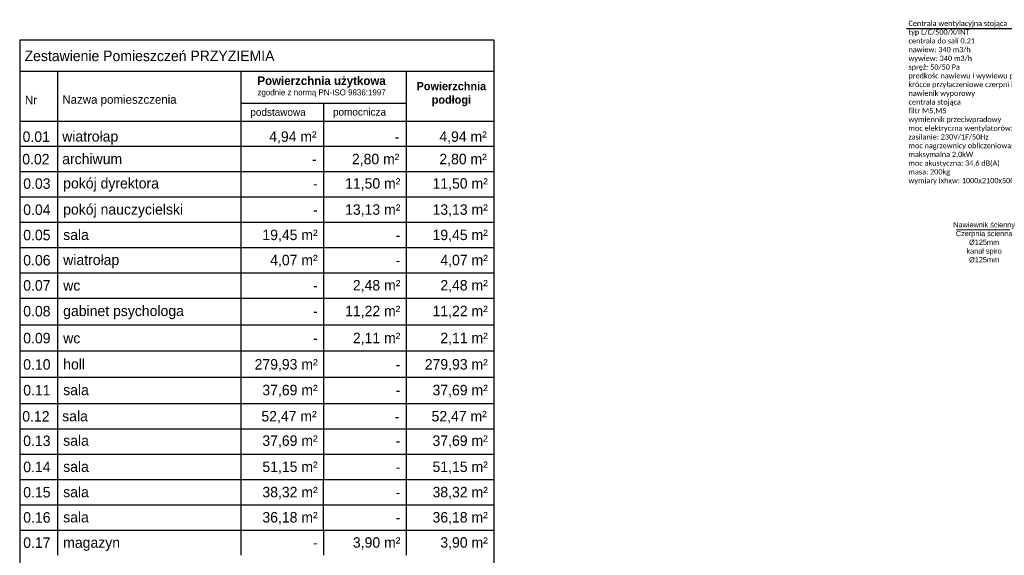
# Model space of a CAD drawing. Header units: millimetres. Extents: x -40063 to 512011, y 350190 to 687060.
# Tile 60 of 256: x 103702 to 137539, y 501341 to 519741. Entities that reach past the tile are written whole.
import ezdxf

# ---------------------------------------------------------------- set-up
doc = ezdxf.new("R2010")
doc.units = ezdxf.units.MM
doc.layers.get('0').update_dxf_attribs({"color": 8})
doc.layers.add('FLUID-BILANSE', color=150, linetype='Continuous', lineweight=18)
doc.layers.add('IS_WM_OPIS', color=7, linetype='Continuous')
doc.styles.add('GENERATED_STYLE_2', font='txt')
doc.styles.add('GENERATED_STYLE_3', font='txt')
doc.styles.add('IP_ARIAL', font='arial.ttf')
doc.styles.get("Standard").update_dxf_attribs({"font": 'arial.ttf'})

msp = doc.modelspace()

# ---------------------------------------------------------------- linework, layer by layer
at = {"linetype": 'Continuous'}
for p, q in [((103701.89493, 519049.17135), (103701.89493, 508393.15582)), ((103701.89493, 519049.17135), (119993.9961, 519049.17135)), ((119993.9961, 519049.17135), (119993.9961, 497718.44991)), ((103701.89493, 517976.9872), (114146.09604, 517976.9872)), ((103701.89493, 517976.9872), (119993.9961, 517976.9872)), ((105006.11425, 517976.9872), (105006.11425, 516260.56919)), ((105006.11425, 517976.9872), (105006.11425, 516260.56919)), ((111303.17479, 517976.9872), (111303.17479, 516260.56919)), ((111303.17479, 517976.9872), (111303.17479, 516260.56919)), ((116989.01729, 517976.9872), (116989.01729, 516260.56919)), ((111303.17479, 516875.07435), (116989.01729, 516875.07435)), ((114146.09604, 516875.07435), (114146.09604, 509262.17981)), ((114146.09604, 516875.07435), (114146.09604, 516260.56919)), ((116989.01729, 516875.07435), (116989.01729, 516260.56919)), ((116989.01729, 516875.07435), (116989.01729, 509262.17981)), ((103701.89493, 516260.56919), (105006.11425, 516260.56919)), ((103701.89493, 516260.56919), (105006.11425, 516260.56919)), ((103701.89493, 516260.56919), (105006.11425, 516260.56919)), ((103701.89493, 516260.56919), (105006.11425, 516260.56919)), ((105006.11425, 516260.56919), (105006.11425, 515391.5452)), ((105006.11425, 516260.56919), (111303.17479, 516260.56919)), ((105006.11425, 516260.56919), (111303.17479, 516260.56919)), ((105006.11425, 516260.56919), (105006.11425, 515391.5452)), ((105006.11425, 516260.56919), (105006.11425, 515391.5452)), ((105006.11425, 516260.56919), (111303.17479, 516260.56919)), ((105006.11425, 516260.56919), (111303.17479, 516260.56919)), ((105006.11425, 516260.56919), (105006.11425, 515391.5452)), ((111303.17479, 516260.56919), (111303.17479, 515391.5452)), ((111303.17479, 516260.56919), (114146.09604, 516260.56919)), ((111303.17479, 516260.56919), (114146.09604, 516260.56919)), ((111303.17479, 516260.56919), (111303.17479, 515391.5452)), ((111303.17479, 516260.56919), (111303.17479, 515391.5452)), ((111303.17479, 516260.56919), (114146.09604, 516260.56919)), ((111303.17479, 516260.56919), (114146.09604, 516260.56919)), ((111303.17479, 516260.56919), (111303.17479, 515391.5452)), ((114146.09604, 516260.56919), (119993.9961, 516260.56919)), ((114146.09604, 516260.56919), (116989.01729, 516260.56919)), ((114146.09604, 516260.56919), (116989.01729, 516260.56919)), ((114146.09604, 516260.56919), (114146.09604, 515391.5452)), ((114146.09604, 516260.56919), (114146.09604, 515391.5452)), ((116989.01729, 516260.56919), (116989.01729, 515391.5452)), ((116989.01729, 516260.56919), (116989.01729, 515391.5452)), ((103701.89493, 515391.5452), (105006.11425, 515391.5452)), ((103701.89493, 515391.5452), (105006.11425, 515391.5452)), ((103701.89493, 515391.5452), (105006.11425, 515391.5452)), ((103701.89493, 515391.5452), (105006.11425, 515391.5452)), ((105006.11425, 515391.5452), (105006.11425, 514522.52121)), ((105006.11425, 515391.5452), (111303.17479, 515391.5452)), ((105006.11425, 515391.5452), (111303.17479, 515391.5452)), ((105006.11425, 515391.5452), (105006.11425, 514522.52121)), ((105006.11425, 515391.5452), (105006.11425, 514522.52121)), ((105006.11425, 515391.5452), (111303.17479, 515391.5452)), ((105006.11425, 515391.5452), (111303.17479, 515391.5452)), ((105006.11425, 515391.5452), (105006.11425, 514522.52121)), ((111303.17479, 515391.5452), (111303.17479, 514522.52121)), ((111303.17479, 515391.5452), (114146.09604, 515391.5452)), ((111303.17479, 515391.5452), (114146.09604, 515391.5452)), ((111303.17479, 515391.5452), (111303.17479, 514522.52121)), ((111303.17479, 515391.5452), (111303.17479, 514522.52121)), ((111303.17479, 515391.5452), (114146.09604, 515391.5452)), ((111303.17479, 515391.5452), (114146.09604, 515391.5452)), ((111303.17479, 515391.5452), (111303.17479, 514522.52121)), ((114146.09604, 515391.5452), (119993.9961, 515391.5452)), ((114146.09604, 515391.5452), (116989.01729, 515391.5452)), ((114146.09604, 515391.5452), (116989.01729, 515391.5452)), ((114146.09604, 515391.5452), (116989.01729, 515391.5452)), ((114146.09604, 515391.5452), (114146.09604, 514522.52121)), ((114146.09604, 515391.5452), (114146.09604, 514522.52121)), ((116989.01729, 515391.5452), (116989.01729, 514522.52121)), ((116989.01729, 515391.5452), (116989.01729, 514522.52121)), ((103701.89493, 514522.52121), (105006.11425, 514522.52121)), ((103701.89493, 514522.52121), (105006.11425, 514522.52121)), ((103701.89493, 514522.52121), (105006.11425, 514522.52121)), ((103701.89493, 514522.52121), (105006.11425, 514522.52121)), ((105006.11425, 514522.52121), (105006.11425, 513653.49721)), ((105006.11425, 514522.52121), (111303.17479, 514522.52121)), ((105006.11425, 514522.52121), (111303.17479, 514522.52121)), ((105006.11425, 514522.52121), (105006.11425, 513653.49721)), ((105006.11425, 514522.52121), (105006.11425, 513653.49721)), ((105006.11425, 514522.52121), (111303.17479, 514522.52121)), ((105006.11425, 514522.52121), (111303.17479, 514522.52121)), ((105006.11425, 514522.52121), (105006.11425, 513653.49721)), ((111303.17479, 514522.52121), (111303.17479, 513653.49721)), ((111303.17479, 514522.52121), (114146.09604, 514522.52121)), ((111303.17479, 514522.52121), (114146.09604, 514522.52121)), ((111303.17479, 514522.52121), (111303.17479, 513653.49721)), ((111303.17479, 514522.52121), (111303.17479, 513653.49721)), ((111303.17479, 514522.52121), (114146.09604, 514522.52121)), ((111303.17479, 514522.52121), (114146.09604, 514522.52121)), ((111303.17479, 514522.52121), (111303.17479, 513653.49721)), ((114146.09604, 514522.52121), (119993.9961, 514522.52121)), ((114146.09604, 514522.52121), (116989.01729, 514522.52121)), ((114146.09604, 514522.52121), (116989.01729, 514522.52121)), ((114146.09604, 514522.52121), (116989.01729, 514522.52121)), ((114146.09604, 514522.52121), (114146.09604, 513653.49721)), ((114146.09604, 514522.52121), (114146.09604, 513653.49721)), ((116989.01729, 514522.52121), (116989.01729, 513653.49721)), ((116989.01729, 514522.52121), (116989.01729, 513653.49721)), ((103701.89493, 513653.49721), (105006.11425, 513653.49721)), ((103701.89493, 513653.49721), (105006.11425, 513653.49721)), ((103701.89493, 513653.49721), (105006.11425, 513653.49721)), ((103701.89493, 513653.49721), (105006.11425, 513653.49721)), ((105006.11425, 513653.49721), (105006.11425, 512784.47322)), ((105006.11425, 513653.49721), (111303.17479, 513653.49721)), ((105006.11425, 513653.49721), (111303.17479, 513653.49721)), ((105006.11425, 513653.49721), (105006.11425, 512784.47322)), ((105006.11425, 513653.49721), (105006.11425, 512784.47322)), ((105006.11425, 513653.49721), (111303.17479, 513653.49721)), ((105006.11425, 513653.49721), (111303.17479, 513653.49721)), ((105006.11425, 513653.49721), (105006.11425, 512784.47322)), ((111303.17479, 513653.49721), (111303.17479, 512784.47322)), ((111303.17479, 513653.49721), (114146.09604, 513653.49721)), ((111303.17479, 513653.49721), (111303.17479, 512784.47322)), ((111303.17479, 513653.49721), (111303.17479, 512784.47322)), ((111303.17479, 513653.49721), (114146.09604, 513653.49721)), ((111303.17479, 513653.49721), (114146.09604, 513653.49721)), ((111303.17479, 513653.49721), (111303.17479, 512784.47322)), ((114146.09604, 513653.49721), (119993.9961, 513653.49721)), ((114146.09604, 513653.49721), (119993.9961, 513653.49721)), ((114146.09604, 513653.49721), (119993.9961, 513653.49721)), ((114146.09604, 513653.49721), (119993.9961, 513653.49721)), ((114146.09604, 513653.49721), (114146.09604, 512784.47322)), ((114146.09604, 513653.49721), (114146.09604, 512784.47322)), ((116989.01729, 513653.49721), (116989.01729, 512784.47322)), ((116989.01729, 513653.49721), (116989.01729, 512784.47322)), ((103701.89493, 513247.31346), (103701.89493, 508393.15582)), ((103701.89493, 512796.0819), (103701.89493, 508393.15582)), ((103701.89493, 512796.0819), (103701.89493, 508393.15582)), ((103701.89493, 512784.47322), (105006.11425, 512784.47322)), ((103701.89493, 512784.47322), (105006.11425, 512784.47322)), ((103701.89493, 512784.47322), (105006.11425, 512784.47322)), ((103701.89493, 512784.47322), (105006.11425, 512784.47322)), ((105006.11425, 512784.47322), (105006.11425, 511915.44923)), ((105006.11425, 512784.47322), (111303.17479, 512784.47322)), ((105006.11425, 512784.47322), (111303.17479, 512784.47322)), ((105006.11425, 512784.47322), (105006.11425, 511915.44923)), ((105006.11425, 512784.47322), (105006.11425, 511915.44923)), ((105006.11425, 512784.47322), (111303.17479, 512784.47322)), ((105006.11425, 512784.47322), (111303.17479, 512784.47322)), ((105006.11425, 512784.47322), (105006.11425, 511915.44923)), ((111303.17479, 512784.47322), (111303.17479, 511915.44923)), ((111303.17479, 512784.47322), (114146.09604, 512784.47322)), ((111303.17479, 512784.47322), (114146.09604, 512784.47322)), ((111303.17479, 512784.47322), (111303.17479, 511915.44923)), ((111303.17479, 512784.47322), (111303.17479, 511915.44923)), ((111303.17479, 512784.47322), (114146.09604, 512784.47322)), ((111303.17479, 512784.47322), (114146.09604, 512784.47322)), ((111303.17479, 512784.47322), (111303.17479, 511915.44923)), ((114146.09604, 512784.47322), (119993.9961, 512784.47322)), ((114146.09604, 512784.47322), (116989.01729, 512784.47322)), ((114146.09604, 512784.47322), (116989.01729, 512784.47322)), ((114146.09604, 512784.47322), (116989.01729, 512784.47322)), ((103701.89493, 511927.05791), (103701.89493, 508393.15582)), ((103701.89493, 511927.05791), (103701.89493, 508393.15582)), ((103701.89493, 511915.44923), (114146.09604, 511915.44923)), ((105006.11425, 511915.44923), (105006.11425, 511046.42523)), ((105006.11425, 511915.44923), (105006.11425, 511046.42523)), ((105006.11425, 511915.44923), (105006.11425, 511046.42523)), ((105006.11425, 511915.44923), (105006.11425, 511046.42523)), ((108164.72659, 511915.44923), (119993.9961, 511915.44923)), ((111303.17479, 511915.44923), (111303.17479, 511046.42523)), ((111303.17479, 511915.44923), (111303.17479, 511046.42523)), ((111303.17479, 511915.44923), (111303.17479, 511046.42523)), ((111303.17479, 511915.44923), (111303.17479, 511046.42523)), ((103701.89493, 511046.42523), (114146.09604, 511046.42523)), ((105006.11425, 511046.42523), (105006.11425, 510177.40124)), ((105006.11425, 511046.42523), (105006.11425, 510177.40124)), ((105006.11425, 511046.42523), (105006.11425, 510177.40124)), ((105006.11425, 511046.42523), (105006.11425, 510177.40124)), ((108164.72659, 511046.42523), (119993.9961, 511046.42523)), ((111303.17479, 511046.42523), (111303.17479, 510177.40124)), ((111303.17479, 511046.42523), (111303.17479, 510177.40124)), ((111303.17479, 511046.42523), (111303.17479, 510177.40124)), ((111303.17479, 511046.42523), (111303.17479, 510177.40124)), ((114146.09604, 511046.42523), (114146.09604, 510177.40124)), ((116989.01729, 511046.42523), (116989.01729, 510177.40124)), ((103701.89493, 510177.40124), (114146.09604, 510177.40124)), ((103701.89493, 510177.40124), (114146.09604, 510177.40124)), ((103701.89493, 510177.40124), (105006.11425, 510177.40124)), ((103701.89493, 510177.40124), (105006.11425, 510177.40124)), ((105006.11425, 510177.40124), (105006.11425, 509262.17981)), ((105006.11425, 510131.2038), (105006.11425, 509262.17981)), ((105006.11425, 510131.2038), (105006.11425, 509262.17981)), ((105006.11425, 510131.2038), (105006.11425, 509262.17981)), ((108164.72659, 510177.40124), (119993.9961, 510177.40124)), ((108164.72659, 510177.40124), (116989.01729, 510177.40124)), ((111303.17479, 510177.40124), (111303.17479, 506554.99755)), ((111303.17479, 510177.40124), (114146.09604, 510177.40124)), ((111303.17479, 510177.40124), (114146.09604, 510177.40124)), ((111303.17479, 510131.2038), (111303.17479, 509262.17981)), ((111303.17479, 510131.2038), (111303.17479, 509262.17981)), ((111303.17479, 510131.2038), (111303.17479, 509262.17981)), ((114146.09604, 510177.40124), (116989.01729, 510177.40124)), ((114146.09604, 510177.40124), (116989.01729, 510177.40124)), ((103701.89493, 509262.17981), (103701.89493, 507524.13182)), ((103701.89493, 509262.17981), (116989.01729, 509262.17981)), ((103701.89493, 509262.17981), (114146.09604, 509262.17981)), ((103701.89493, 509262.17981), (114146.09604, 509262.17981)), ((103701.89493, 509262.17981), (105006.11425, 509262.17981)), ((103701.89493, 509262.17981), (105006.11425, 509262.17981)), ((103701.89493, 509262.17981), (103701.89493, 508393.15582)), ((103701.89493, 509262.17981), (103701.89493, 508393.15582)), ((105006.11425, 509262.17981), (105006.11425, 508359.78573)), ((108164.72659, 509262.17981), (119993.9961, 509262.17981)), ((108164.72659, 509262.17981), (116989.01729, 509262.17981)), ((111303.17479, 509262.17981), (114146.09604, 509262.17981)), ((111303.17479, 509262.17981), (114146.09604, 509262.17981)), ((114146.09604, 509262.17981), (114146.09604, 508393.15582)), ((114146.09604, 509262.17981), (116989.01729, 509262.17981)), ((114146.09604, 509262.17981), (116989.01729, 509262.17981)), ((114146.09604, 509262.17981), (114146.09604, 508393.15582)), ((116989.01729, 509262.17981), (116989.01729, 508359.78573)), ((103701.89493, 508359.78573), (119993.9961, 508359.78573)), ((105006.11425, 508359.78573), (105006.11425, 507457.39164)), ((114146.09604, 508393.15582), (114146.09604, 507457.39164)), ((116989.01729, 508359.78573), (116989.01729, 507457.39164)), ((103701.89493, 507524.13182), (103701.89493, 497718.44991)), ((103701.89493, 507457.39164), (119993.9961, 507457.39164)), ((105006.11425, 507457.39164), (105006.11425, 506554.99755)), ((114146.09604, 507457.39164), (114146.09604, 506554.99755)), ((116989.01729, 507457.39164), (116989.01729, 506554.99755)), ((103701.89493, 506554.99755), (119993.9961, 506554.99755)), ((105006.11425, 506554.99755), (105006.11425, 505685.97356)), ((105006.11425, 506554.99755), (105006.11425, 505685.97356)), ((105006.11425, 506554.99755), (105006.11425, 505652.60347)), ((111303.17479, 506554.99755), (111303.17479, 505685.97356)), ((111303.17479, 506554.99755), (111303.17479, 505685.97356)), ((111303.17479, 506554.99755), (111303.17479, 505685.97356)), ((111303.17479, 506554.99755), (111303.17479, 505685.97356)), ((114146.09604, 506554.99755), (114146.09604, 505685.97356)), ((114146.09604, 506554.99755), (114146.09604, 505685.97356)), ((116989.01729, 506554.99755), (116989.01729, 505685.97356)), ((116989.01729, 506554.99755), (116989.01729, 505685.97356)), ((103701.89493, 505685.97356), (105006.11425, 505685.97356)), ((103701.89493, 505685.97356), (105006.11425, 505685.97356)), ((103701.89493, 505685.97356), (105006.11425, 505685.97356)), ((103701.89493, 505685.97356), (105006.11425, 505685.97356)), ((105006.11425, 505685.97356), (105006.11425, 504816.94957)), ((105006.11425, 505685.97356), (111303.17479, 505685.97356)), ((105006.11425, 505685.97356), (111303.17479, 505685.97356)), ((105006.11425, 505685.97356), (105006.11425, 504816.94957)), ((105006.11425, 505685.97356), (105006.11425, 504816.94957)), ((105006.11425, 505685.97356), (111303.17479, 505685.97356)), ((105006.11425, 505685.97356), (111303.17479, 505685.97356)), ((105006.11425, 505685.97356), (105006.11425, 504816.94957)), ((111303.17479, 505685.97356), (111303.17479, 504816.94957)), ((111303.17479, 505685.97356), (114146.09604, 505685.97356)), ((111303.17479, 505685.97356), (114146.09604, 505685.97356)), ((111303.17479, 505685.97356), (111303.17479, 504816.94957)), ((111303.17479, 505685.97356), (111303.17479, 504816.94957)), ((111303.17479, 505685.97356), (114146.09604, 505685.97356)), ((111303.17479, 505685.97356), (114146.09604, 505685.97356)), ((111303.17479, 505685.97356), (111303.17479, 504816.94957)), ((114146.09604, 505685.97356), (119993.9961, 505685.97356)), ((114146.09604, 505685.97356), (116989.01729, 505685.97356)), ((114146.09604, 505685.97356), (116989.01729, 505685.97356)), ((114146.09604, 505685.97356), (116989.01729, 505685.97356)), ((114146.09604, 505685.97356), (114146.09604, 504816.94957)), ((114146.09604, 505685.97356), (114146.09604, 504816.94957)), ((116989.01729, 505685.97356), (116989.01729, 504816.94957)), ((116989.01729, 505685.97356), (116989.01729, 504816.94957)), ((103701.89493, 504816.94957), (105006.11425, 504816.94957)), ((103701.89493, 504816.94957), (105006.11425, 504816.94957)), ((103701.89493, 504816.94957), (105006.11425, 504816.94957)), ((103701.89493, 504816.94957), (105006.11425, 504816.94957)), ((105006.11425, 504816.94957), (105006.11425, 503947.92557)), ((105006.11425, 504816.94957), (111303.17479, 504816.94957)), ((105006.11425, 504816.94957), (111303.17479, 504816.94957)), ((105006.11425, 504816.94957), (105006.11425, 503947.92557)), ((105006.11425, 504816.94957), (105006.11425, 503947.92557)), ((105006.11425, 504816.94957), (111303.17479, 504816.94957)), ((105006.11425, 504816.94957), (111303.17479, 504816.94957)), ((105006.11425, 504816.94957), (105006.11425, 503947.92557)), ((111303.17479, 504816.94957), (111303.17479, 503947.92557)), ((111303.17479, 504816.94957), (114146.09604, 504816.94957)), ((111303.17479, 504816.94957), (111303.17479, 503947.92557)), ((111303.17479, 504816.94957), (111303.17479, 503947.92557)), ((111303.17479, 504816.94957), (114146.09604, 504816.94957)), ((111303.17479, 504816.94957), (114146.09604, 504816.94957)), ((111303.17479, 504816.94957), (111303.17479, 503947.92557)), ((114146.09604, 504816.94957), (119993.9961, 504816.94957)), ((114146.09604, 504816.94957), (119993.9961, 504816.94957)), ((114146.09604, 504816.94957), (119993.9961, 504816.94957)), ((114146.09604, 504816.94957), (119993.9961, 504816.94957)), ((114146.09604, 504816.94957), (114146.09604, 503947.92557)), ((114146.09604, 504816.94957), (114146.09604, 503947.92557)), ((116989.01729, 504816.94957), (116989.01729, 503947.92557)), ((116989.01729, 504816.94957), (116989.01729, 503947.92557)), ((103701.89493, 503947.92557), (105006.11425, 503947.92557)), ((103701.89493, 503947.92557), (105006.11425, 503947.92557)), ((103701.89493, 503947.92557), (105006.11425, 503947.92557)), ((103701.89493, 503947.92557), (105006.11425, 503947.92557)), ((105006.11425, 503947.92557), (105006.11425, 503078.90158)), ((105006.11425, 503947.92557), (111303.17479, 503947.92557)), ((105006.11425, 503947.92557), (111303.17479, 503947.92557)), ((105006.11425, 503947.92557), (105006.11425, 503078.90158)), ((105006.11425, 503947.92557), (105006.11425, 503078.90158)), ((105006.11425, 503947.92557), (111303.17479, 503947.92557)), ((105006.11425, 503947.92557), (111303.17479, 503947.92557)), ((105006.11425, 503947.92557), (105006.11425, 503078.90158)), ((111303.17479, 503947.92557), (111303.17479, 503078.90158)), ((111303.17479, 503947.92557), (114146.09604, 503947.92557)), ((111303.17479, 503947.92557), (114146.09604, 503947.92557)), ((111303.17479, 503947.92557), (111303.17479, 503078.90158)), ((111303.17479, 503947.92557), (111303.17479, 503078.90158)), ((111303.17479, 503947.92557), (114146.09604, 503947.92557)), ((111303.17479, 503947.92557), (114146.09604, 503947.92557)), ((111303.17479, 503947.92557), (111303.17479, 503078.90158)), ((114146.09604, 503947.92557), (119993.9961, 503947.92557)), ((114146.09604, 503947.92557), (116989.01729, 503947.92557)), ((114146.09604, 503947.92557), (116989.01729, 503947.92557)), ((114146.09604, 503947.92557), (116989.01729, 503947.92557)), ((114146.09604, 502209.87759), (114146.09604, 503947.92557)), ((116989.01729, 503947.92557), (116989.01729, 502209.87759)), ((103701.89493, 503078.90158), (114146.09604, 503078.90158)), ((105006.11425, 503078.90158), (105006.11425, 502209.87759)), ((105006.11425, 503078.90158), (105006.11425, 502209.87759)), ((105006.11425, 503078.90158), (105006.11425, 502209.87759)), ((105006.11425, 503078.90158), (105006.11425, 502209.87759)), ((108164.72659, 503078.90158), (119993.9961, 503078.90158)), ((111303.17479, 503078.90158), (111303.17479, 502209.87759)), ((111303.17479, 503078.90158), (111303.17479, 502209.87759)), ((111303.17479, 503078.90158), (111303.17479, 502209.87759)), ((111303.17479, 503078.90158), (111303.17479, 502209.87759)), ((103701.89493, 502209.87759), (114146.09604, 502209.87759)), ((105006.11425, 502209.87759), (105006.11425, 501340.85359)), ((105006.11425, 502209.87759), (105006.11425, 501340.85359)), ((105006.11425, 502209.87759), (105006.11425, 501340.85359)), ((105006.11425, 502209.87759), (105006.11425, 501340.85359)), ((108164.72659, 502209.87759), (119993.9961, 502209.87759)), ((111303.17479, 502209.87759), (111303.17479, 501340.85359)), ((111303.17479, 502209.87759), (111303.17479, 501340.85359)), ((111303.17479, 502209.87759), (111303.17479, 501340.85359)), ((111303.17479, 502209.87759), (111303.17479, 501340.85359)), ((114146.09604, 502209.87759), (114146.09604, 501340.85359)), ((116989.01729, 502209.87759), (116989.01729, 501340.85359))]:
    msp.add_line(p, q, dxfattribs=at)
at = {"layer": 'FLUID-BILANSE', "color": 0}
msp.add_line((135895.41811, 512527.78457), (137726.94225, 512527.78457), dxfattribs=at)
at = {"layer": 'IS_WM_OPIS', "color": 6}
msp.add_lwpolyline([(134177.60133, 519435.29703), (138379.94238, 519435.29703)], dxfattribs=at)

# ---------------------------------------------------------------- texts
at = {"linetype": 'Continuous'}
for s, insert, char_height, attachment_point, style in [('{Zestawienie Pomieszczeń PRZYZIEMIA}', (103869.40615, 518495.84641), 359.9863222, 4, 'GENERATED_STYLE_3'), ('{Nr }', (103881.88809, 516980.54593), 295.308962, 4, 'GENERATED_STYLE_3'), ('{Nazwa pomieszczenia}', (105167.80382, 516956.5043), 295.3089623, 4, 'GENERATED_STYLE_3'), ('{podstawowa}', (111629.65772, 516527.10835), 255.480288, 4, 'GENERATED_STYLE_3'), ('{pomocnicza}', (114469.11303, 516535.22361), 255.480288, 4, 'GENERATED_STYLE_3'), ('{0.01}', (103801.98774, 515719.06702), 359.986322, 4, 'GENERATED_STYLE_2'), ('{wiatrołap}', (105163.15795, 515679.84858), 359.9863222, 4, 'GENERATED_STYLE_2'), ('{4,94 m²}', (113908.44854, 515693.06192), 359.986322, 6, 'GENERATED_STYLE_2'), ('{-}', (116751.36978, 515720.58988), 359.986322, 6, 'GENERATED_STYLE_2'), ('{4,94 m²}', (119756.3486, 515693.06192), 359.986322, 6, 'GENERATED_STYLE_2'), ('{0.02}', (103790.57341, 514947.42496), 359.986322, 4, 'GENERATED_STYLE_2'), ('{archiwum}', (105163.15795, 514956.23353), 359.986322, 4, 'GENERATED_STYLE_2'), ('{2,80 m²}', (116751.36978, 514921.42128), 359.986322, 6, 'GENERATED_STYLE_2'), ('{2,80 m²}', (119756.3486, 514921.42128), 359.986322, 6, 'GENERATED_STYLE_2'), ('{-}', (113908.44854, 514948.95053), 359.986322, 6, 'GENERATED_STYLE_2'), ('{0.03}', (103824.20217, 514108.99829), 359.986322, 4, 'GENERATED_STYLE_2'), ('{pokój dyrektora}', (105196.78671, 514068.76403), 359.9863222, 4, 'GENERATED_STYLE_2'), ('{11,50 m²}', (116784.99855, 514082.99439), 359.986322, 6, 'GENERATED_STYLE_2'), ('{11,50 m²}', (119789.97736, 514082.99439), 359.986322, 6, 'GENERATED_STYLE_2'), ('{-}', (113942.0773, 514110.52364), 359.986322, 6, 'GENERATED_STYLE_2'), ('{0.04}', (103824.20217, 513211.84865), 359.986322, 4, 'GENERATED_STYLE_2'), ('{pokój nauczycielski}', (105196.78671, 513171.61438), 359.9863222, 4, 'GENERATED_STYLE_2'), ('{13,13 m²}', (116784.99855, 513185.84474), 359.986322, 6, 'GENERATED_STYLE_2'), ('{13,13 m²}', (119789.97736, 513185.84474), 359.986322, 6, 'GENERATED_STYLE_2'), ('{-}', (113942.0773, 513213.37399), 359.986322, 6, 'GENERATED_STYLE_2'), ('{0.05}', (103824.20217, 512341.62285), 359.986322, 4, 'GENERATED_STYLE_2'), ('{sala}', (105196.78671, 512350.43142), 359.986322, 4, 'GENERATED_STYLE_2'), ('{19,45 m²}', (113942.0773, 512315.61847), 359.986322, 6, 'GENERATED_STYLE_2'), ('{-}', (116784.99855, 512343.14633), 359.986322, 6, 'GENERATED_STYLE_2'), ('{19,45 m²}', (119789.97736, 512315.61847), 359.986322, 6, 'GENERATED_STYLE_2'), ('{0.06}', (103824.20217, 511476.317), 359.986322, 4, 'GENERATED_STYLE_2'), ('{wiatrołap}', (105196.78671, 511437.09916), 359.9863222, 4, 'GENERATED_STYLE_2'), ('{4,07 m²}', (113942.0773, 511450.31262), 359.986322, 6, 'GENERATED_STYLE_2'), ('{4,07 m²}', (119789.97736, 511450.31262), 359.986322, 6, 'GENERATED_STYLE_2'), ('{-}', (116784.99855, 511477.84048), 359.986322, 6, 'GENERATED_STYLE_2'), ('{0.07}', (103824.20217, 510610.71639), 359.986322, 4, 'GENERATED_STYLE_2'), ('{wc}', (105196.78671, 510610.97), 359.986322, 4, 'GENERATED_STYLE_2'), ('{-}', (113942.0773, 510612.24126), 359.986322, 6, 'GENERATED_STYLE_2'), ('{2,48 m²}', (116784.99855, 510584.71201), 359.986322, 6, 'GENERATED_STYLE_2'), ('{2,48 m²}', (119789.97736, 510584.71201), 359.986322, 6, 'GENERATED_STYLE_2'), ('{0.08}', (103824.20217, 509725.60213), 359.986322, 4, 'GENERATED_STYLE_2'), ('{gabinet psychologa}', (105196.78671, 509685.11375), 359.9863222, 4, 'GENERATED_STYLE_2'), ('{11,22 m²}', (116784.99855, 509699.59774), 359.986322, 6, 'GENERATED_STYLE_2'), ('{11,22 m²}', (119789.97736, 509699.59774), 359.986322, 6, 'GENERATED_STYLE_2'), ('{-}', (113942.0773, 509727.12699), 359.986322, 6, 'GENERATED_STYLE_2'), ('{0.09}', (103824.20217, 508800.04994), 359.986322, 4, 'GENERATED_STYLE_2'), ('{wc}', (105196.78671, 508800.30308), 359.986322, 4, 'GENERATED_STYLE_2'), ('{2,11 m²}', (116784.99855, 508774.04556), 359.986322, 6, 'GENERATED_STYLE_2'), ('{2,11 m²}', (119789.97736, 508774.04556), 359.986322, 6, 'GENERATED_STYLE_2'), ('{-}', (113942.0773, 508801.57481), 359.986322, 6, 'GENERATED_STYLE_2'), ('{0.10}', (103824.20217, 507895.06534), 359.986322, 4, 'GENERATED_STYLE_2'), ('{holl}', (105196.78671, 507903.8736), 359.986322, 4, 'GENERATED_STYLE_2'), ('{279,93 m²}', (113942.0773, 507869.06136), 359.9863222, 6, 'GENERATED_STYLE_2'), ('{-}', (116784.99855, 507896.58906), 359.986322, 6, 'GENERATED_STYLE_2'), ('{279,93 m²}', (119789.97736, 507869.06106), 359.9863222, 6, 'GENERATED_STYLE_2'), ('{0.11}', (103824.20217, 507010.64883), 359.986322, 4, 'GENERATED_STYLE_2'), ('{sala }', (105196.78671, 507019.45726), 359.986322, 4, 'GENERATED_STYLE_2'), ('{37,69 m²}', (113942.0773, 506984.64483), 359.986322, 6, 'GENERATED_STYLE_2'), ('{37,69 m²}', (119789.97736, 506984.64483), 359.986322, 6, 'GENERATED_STYLE_2'), ('{-}', (116784.99855, 507012.17253), 359.986322, 6, 'GENERATED_STYLE_2'), ('{0.12}', (103790.57341, 506110.87785), 359.986322, 4, 'GENERATED_STYLE_2'), ('{sala }', (105163.15795, 506119.68623), 359.986322, 4, 'GENERATED_STYLE_2'), ('{52,47 m²}', (113908.44854, 506084.87379), 359.986322, 6, 'GENERATED_STYLE_2'), ('{52,47 m²}', (119756.3486, 506084.87379), 359.986322, 6, 'GENERATED_STYLE_2'), ('{-}', (116751.36978, 506112.40192), 359.986322, 6, 'GENERATED_STYLE_2'), ('{sala }', (105196.78671, 505281.25934), 359.986322, 4, 'GENERATED_STYLE_2'), ('{37,69 m²}', (113942.0773, 505246.4469), 359.986322, 6, 'GENERATED_STYLE_2'), ('{37,69 m²}', (119789.97736, 505246.4469), 359.986322, 6, 'GENERATED_STYLE_2'), ('{0.13}', (103824.20217, 505272.45096), 359.986322, 4, 'GENERATED_STYLE_2'), ('{-}', (116784.99855, 505273.97524), 359.986322, 6, 'GENERATED_STYLE_2'), ('{0.14}', (103824.20217, 504375.30132), 359.986322, 4, 'GENERATED_STYLE_2'), ('{sala }', (105196.78671, 504384.10969), 359.986322, 4, 'GENERATED_STYLE_2'), ('{51,15 m²}', (113942.0773, 504349.29726), 359.986322, 6, 'GENERATED_STYLE_2'), ('{51,15 m²}', (119789.97736, 504349.29726), 359.986322, 6, 'GENERATED_STYLE_2'), ('{-}', (116784.99855, 504376.8256), 359.986322, 6, 'GENERATED_STYLE_2'), ('{0.15}', (103824.20217, 503505.07504), 359.986322, 4, 'GENERATED_STYLE_2'), ('{sala }', (105196.78671, 503513.88342), 359.986322, 4, 'GENERATED_STYLE_2'), ('{38,32 m²}', (113942.0773, 503479.07098), 359.986322, 6, 'GENERATED_STYLE_2'), ('{-}', (116784.99855, 503506.59932), 359.986322, 6, 'GENERATED_STYLE_2'), ('{38,32 m²}', (119789.97736, 503479.07098), 359.986322, 6, 'GENERATED_STYLE_2'), ('{0.16}', (103824.20217, 502639.76919), 359.986322, 4, 'GENERATED_STYLE_2'), ('{sala }', (105196.78671, 502648.57757), 359.986322, 4, 'GENERATED_STYLE_2'), ('{36,18 m²}', (113942.0773, 502613.76513), 359.986322, 6, 'GENERATED_STYLE_2'), ('{36,18 m²}', (119789.97736, 502613.76513), 359.986322, 6, 'GENERATED_STYLE_2'), ('{-}', (116784.99855, 502641.29347), 359.986322, 6, 'GENERATED_STYLE_2'), ('{0.17}', (103824.20217, 501774.16858), 359.986322, 4, 'GENERATED_STYLE_2'), ('{magazyn}', (105196.78671, 501725.12536), 359.986322, 4, 'GENERATED_STYLE_2'), ('{3,90 m²}', (116784.99855, 501748.16452), 359.986322, 6, 'GENERATED_STYLE_2'), ('{3,90 m²}', (119789.97736, 501748.16452), 359.986322, 6, 'GENERATED_STYLE_2'), ('{-}', (113942.0773, 501775.69361), 359.986322, 6, 'GENERATED_STYLE_2')]:
    msp.add_mtext(s, dxfattribs=dict(at, insert=insert, char_height=char_height, attachment_point=attachment_point, style=style))
at = {"linetype": 'Continuous', "insert": (114076.11937, 517436.57722), "char_height": 295.3089623, "width": 8079.0630605, "attachment_point": 5, "line_spacing_factor": 0.910149, "style": 'GENERATED_STYLE_3'}
msp.add_mtext('\\A1;{\\fMontserrat|b1|i0|c238|p2;Powierzchnia użytkowa\\P\\fMontserrat|b0|i0|c238|p2;\\H0.692103x;zgodnie z normą PN-ISO 9836:1997\\fMontserrat|b1|i0|c238|p2; }', dxfattribs=at)
at = {"linetype": 'Continuous', "insert": (118537.18429, 517184.0811), "char_height": 279.7421666, "width": 8079.0630605, "attachment_point": 5, "style": 'GENERATED_STYLE_3'}
msp.add_mtext('\\A1;{\\fMontserrat|b1|i0|c238|p2;Powierzchnia \\Ppodłogi\\P\\fMontserrat|b0|i0|c238|p2;\\H0.730616x;}', dxfattribs=at)
at = {"layer": 'FLUID-BILANSE', "color": 0, "insert": (136844.65316, 511941.84572), "char_height": 180, "width": 2138.4, "attachment_point": 5, "style": 'IP_ARIAL'}
msp.add_mtext('Nawiewnik ścienny Czerpnia ścienna %%C125mm\\Pkanał spiro %%C125mm\\P\\P', dxfattribs=at)
at = {"layer": 'IS_WM_OPIS', "insert": (134246.57573, 519705.3916), "char_height": 179.9999966, "width": 5935.9201341, "attachment_point": 1, "rotation": 0.000000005}
msp.add_mtext('\\fCalibri|b0|i0|c238;Centrala wentylacyjna stojąca\\Ptyp L/C/500/X/INT\\Pcentrala do sali 0.21\\Pnawiew: 340 m3/h\\Pwywiew: 340 m3/h\\Pspręż: 50/50 Pa\\Ppredkośc nawiewu i wywiewu powietrza 0,36m/s\\Pkrócce przyłaczeniowe czerpni i wyrzutni %%C200mm\\Pnawienik wyporowy\\Pcentrala stojąca\\Pfiltr M5,M5\\Pwymiennik przeciwpradowy\\Pmoc elektryczna wentylatorów: 167W\\Pzasilanie: 230V/1F/50Hz\\Pmoc nagrzewnicy obliczeniowa: 0,5kW, moc maksymalna 2,0kW\\Pmoc akustyczna: 34,6 dB(A)\\Pmasa: 200kg \\Pwymiary lxhxw: 1000x2100x500mm\\P\\P', dxfattribs=at)

doc.saveas('drawing.dxf')
